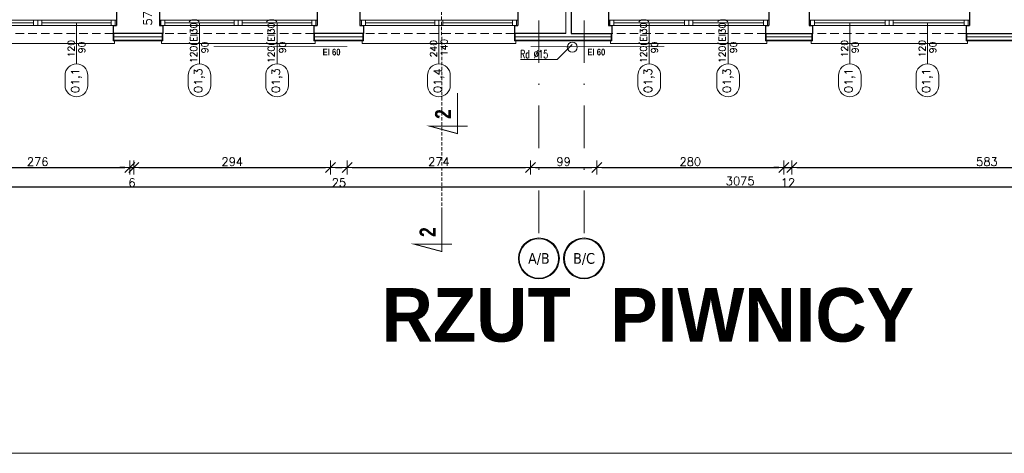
# Model space of a CAD drawing. Header units: millimetres. Extents: x 23192 to 177760, y -399809 to -79279.
# Tile 78 of 256: x 49341 to 50813, y -196253 to -195605. Entities that reach past the tile are written whole.
import ezdxf
from ezdxf.enums import TextEntityAlignment as Align

# ---------------------------------------------------------------- set-up
doc = ezdxf.new("R2010")
doc.units = ezdxf.units.MM
for name, pattern in [('2_3', [1, 0.5, -0.5]), ('CARKOVANA', [7.5, 5, -2.5]), ('DASHDOT', [25.4, 12.7, -6.35, 0, -6.35]), ('HIDDEN', [9.525, 6.35, -3.175])]:
    doc.linetypes.add(name, pattern=pattern)
doc.layers.get('0').update_dxf_attribs({"lineweight": 0})
for name, color, linetype, lineweight in [('! WYPOSAŻENIE', 252, 'Continuous', 5), ('!! 0_ Istn-okna', 6, 'Continuous', 13), ('!! 0_ Istn-sciany', 3, 'Continuous', 30), ('!! 0_ Istn-widok', 1, 'Continuous', 15), ('!! 0_ Opis', 8, 'Continuous', 13), ('!! 0_Istn-cienka', 4, 'Continuous', 9), ('!! 0_Opis_okna', 8, 'Continuous', 15), ('!! 0_Osie', 1, 'DASHDOT', 13), ('!! 1  WYDZIELENIE PPOŻ', 252, 'Continuous', 0), ('!! 1_ tynk zewn  - nowy', 21, 'Continuous', 20), ('!! 2_ remont Ocieplenie', 4, 'ZIGZAG', 5), ('!! wymiary osi', 250, 'Continuous', 9), ('0-osie-liniA', 14, 'DASHDOT', 5), ('0-osie-tx', 66, 'Continuous', 9)]:
    doc.layers.add(name, color=color, linetype=linetype, lineweight=lineweight)
doc.layers.add('!! 0_ramki', color=66, linetype='Continuous', lineweight=9, plot=False)
doc.layers.add('ND', color=240, linetype='Continuous', lineweight=0, plot=False)
doc.layers.add('!! 1_Wyburzenia', color=252, linetype='CARKOVANA', lineweight=13, true_color=0x696969)
doc.styles.add('ARCHETYP', font='romans.shx', dxfattribs={"height": 15})
doc.styles.add('STYLE10', font='arialbd.ttf')
doc.styles.add('STYLE7', font='ARIALNB.TTF')
doc.styles.add('TAHOMA', font='tahoma.ttf')
doc.styles.add('TXT', font='simplex.shx')
doc.linetypes.add('ZIGZAG', pattern='A,0.00254,-5.08,[131,ltypeshp.shx,S=5.08,R=0,X=-5.08,Y=0],-10.16,[131,ltypeshp.shx,S=5.08,R=180,X=5.08,Y=0],-5.08', length=20.32254)
doc.dimstyles.new('DIM50', dxfattribs={"dimscale": 5, "dimtxt": 2.5, "dimasz": 1.5, "dimexe": 0, "dimexo": 0, "dimgap": 0.5, "dimtad": 1, "dimdec": 4, "dimrnd": 0.5, "dimdsep": 46, "dimtxsty": 'TXT', "dimblk1": 'TICK1', "dimblk2": 'TICK1', "dimsah": 1, "dimcen": 0, "dimse1": 1, "dimse2": 1, "dimclrd": 1, "dimclre": 7, "dimclrt": 9, "dimadec": 0, "dimazin": 0, "dimtfac": 1, "dimtdec": 4, "dimtmove": 2, "dimatfit": 3, "dimldrblk": 'TICK1', "dimfxl": 1, "dimtolj": 1, "dimarcsym": 0})

# ---------------------------------------------------------------- blocks, each defined once
blk = doc.blocks.new('*U81')
h = blk.add_hatch(color=256)
edge = h.paths.add_edge_path()
edge.add_arc((0, 0), 30.6, 0, 360)
edge = h.paths.add_edge_path(flags=17)
edge.add_arc((0, 0), 29.4, 0, 360)
for radius in [30.6, 29.4]:
    blk.add_circle((0, 0), radius)
at = {"style": 'TAHOMA', "flags": 8}
blk.add_attdef('ANSICHTSNUMMER', text='', height=16, dxfattribs=at).set_placement((0, 0), align=Align.MIDDLE_CENTER)
blk = doc.blocks.new('BLOK OSI')
at = {"layer": '0-osie-liniA', "ltscale": 5}
for points in [[(50117.21142, -193635.47368), (50117.21142, -195993.9543)], [(50184.71142, -193635.47368), (50184.71142, -195993.9543)]]:
    blk.add_lwpolyline(points, dxfattribs=at)
at = {"layer": '0-osie-tx'}
ref = blk.add_blockref('*U81', (50117.21142, -196024.5543), dxfattribs=dict(at, rotation=180))
ref.add_attrib('ANSICHTSNUMMER', 'A/B', dxfattribs={"layer": '0', "height": 16, "style": 'TAHOMA', "flags": 8}).set_placement((50117.21142, -196024.5543), align=Align.MIDDLE_CENTER)
ref = blk.add_blockref('*U81', (50184.71142, -196024.5543), dxfattribs=dict(at, rotation=180))
ref.add_attrib('ANSICHTSNUMMER', 'B/C', dxfattribs={"layer": '0', "height": 16, "style": 'TAHOMA', "flags": 8}).set_placement((50184.71142, -196024.5543), align=Align.MIDDLE_CENTER)
blk = doc.blocks.new('1_ok-opis')
blk.add_line((0, 111.6), (0, 50))
for points in [[(-17, 128.6), (-17, 143.6)], [(17, 128.6), (17, 143.6)]]:
    blk.add_lwpolyline(points)
for centre, start, end in [((0, 143.6), 0, 180), ((0, 128.6), 180, 0)]:
    blk.add_arc(centre, 17, start, end)
at = {"style": 'ARCHETYP'}
for tag, height, rotation, p in [('NR', 12, 90, (0, 136.9)), ('NR', 12, 270, (0, 136.9)), ('SZEROKOŚĆ', 10, 90, (-8, 78.3)), ('WYSOKOŚĆ', 10, 270, (-8, 78.3)), ('WYSOKOŚĆ', 10, 90, (8, 78.3)), ('SZEROKOŚĆ', 10, 270, (8, 78.3))]:
    blk.add_attdef(tag, text='', height=height, rotation=rotation, dxfattribs=at).set_placement(p, align=Align.MIDDLE)
blk = doc.blocks.new('TICK1')
at = {"color": 2}
blk.add_line((-1, -1), (1, 1), dxfattribs=at)
at = {"color": 0}
for p, q in [((0, 0), (-1, 0)), ((0, -1.4), (0, 1.4))]:
    blk.add_line(p, q, dxfattribs=at)
blk = doc.blocks.new('*D2307')
at = {"layer": '!! wymiary osi', "color": 1, "lineweight": -2, "transparency": 16777216}
blk.add_line((48888.2, -195854.7), (51948.2, -195854.7), dxfattribs=at)
at = {"layer": 'DEFPOINTS', "color": 0, "transparency": 16777216}
for p in [(48880.7, -195636.6), (51955.7, -195636.6), (51955.7, -195854.7)]:
    blk.add_point(p, dxfattribs=at)
at = {"layer": '!! wymiary osi', "color": 1, "lineweight": -2, "transparency": 16777216, "xscale": 7.5, "yscale": 7.5, "zscale": 7.5, "rotation": 180}
blk.add_blockref('TICK1', (48880.7, -195854.7), dxfattribs=at)
at = {"layer": '!! wymiary osi', "color": 1, "lineweight": -2, "transparency": 16777216, "xscale": 7.5, "yscale": 7.5, "zscale": 7.5}
blk.add_blockref('TICK1', (51955.7, -195854.7), dxfattribs=at)
at = {"layer": '!! wymiary osi', "color": 9, "transparency": 16777216, "insert": (50418.2, -195846), "char_height": 12.5, "attachment_point": 5, "style": 'TXT'}
blk.add_mtext('\\A1;3075', dxfattribs=at)
blk = doc.blocks.new('*D2315')
at = {"layer": '!! wymiary osi', "color": 1, "lineweight": -2, "transparency": 16777216}
blk.add_line((49237.2, -195825.9), (49498.2, -195825.9), dxfattribs=at)
at = {"layer": 'DEFPOINTS', "color": 0, "transparency": 16777216}
for p in [(49229.7, -195574.6), (49505.7, -195575.1), (49505.7, -195825.9)]:
    blk.add_point(p, dxfattribs=at)
at = {"layer": '!! wymiary osi', "color": 1, "lineweight": -2, "transparency": 16777216, "xscale": 7.5, "yscale": 7.5, "zscale": 7.5, "rotation": 180}
blk.add_blockref('TICK1', (49229.7, -195825.9), dxfattribs=at)
at = {"layer": '!! wymiary osi', "color": 1, "lineweight": -2, "transparency": 16777216, "xscale": 7.5, "yscale": 7.5, "zscale": 7.5}
blk.add_blockref('TICK1', (49505.7, -195825.9), dxfattribs=at)
at = {"layer": '!! wymiary osi', "color": 9, "transparency": 16777216, "insert": (49367.7, -195817.1), "char_height": 12.5, "attachment_point": 5, "style": 'TXT'}
blk.add_mtext('\\A1;276', dxfattribs=at)
blk = doc.blocks.new('*D2316')
at = {"layer": '!! wymiary osi', "color": 1, "lineweight": -2, "transparency": 16777216}
for p, q in [((49498.2, -195825.9), (49490.7, -195825.9)), ((49505.7, -195825.9), (49511.7, -195825.9)), ((49519.2, -195825.9), (49526.7, -195825.9))]:
    blk.add_line(p, q, dxfattribs=at)
at = {"layer": 'DEFPOINTS', "color": 0, "transparency": 16777216}
for p in [(49505.7, -195575.1), (49511.7, -195575.1), (49511.7, -195825.9)]:
    blk.add_point(p, dxfattribs=at)
at = {"layer": '!! wymiary osi', "color": 1, "lineweight": -2, "transparency": 16777216, "xscale": 7.5, "yscale": 7.5, "zscale": 7.5}
blk.add_blockref('TICK1', (49505.7, -195825.9), dxfattribs=at)
at = {"layer": '!! wymiary osi', "color": 1, "lineweight": -2, "transparency": 16777216, "xscale": 7.5, "yscale": 7.5, "zscale": 7.5, "rotation": 180}
blk.add_blockref('TICK1', (49511.7, -195825.9), dxfattribs=at)
at = {"layer": '!! wymiary osi', "color": 9, "transparency": 16777216, "insert": (49508.7, -195848.4), "char_height": 12.5, "attachment_point": 5, "style": 'TXT'}
blk.add_mtext('\\A1;6', dxfattribs=at)
blk = doc.blocks.new('*D2317')
at = {"layer": '!! wymiary osi', "color": 1, "lineweight": -2, "transparency": 16777216}
blk.add_line((49519.2, -195825.9), (49798.2, -195825.9), dxfattribs=at)
at = {"layer": 'DEFPOINTS', "color": 0, "transparency": 16777216}
for p in [(49511.7, -195575.1), (49805.7, -195574.6), (49805.7, -195825.9)]:
    blk.add_point(p, dxfattribs=at)
at = {"layer": '!! wymiary osi', "color": 1, "lineweight": -2, "transparency": 16777216, "xscale": 7.5, "yscale": 7.5, "zscale": 7.5, "rotation": 180}
blk.add_blockref('TICK1', (49511.7, -195825.9), dxfattribs=at)
at = {"layer": '!! wymiary osi', "color": 1, "lineweight": -2, "transparency": 16777216, "xscale": 7.5, "yscale": 7.5, "zscale": 7.5}
blk.add_blockref('TICK1', (49805.7, -195825.9), dxfattribs=at)
at = {"layer": '!! wymiary osi', "color": 9, "transparency": 16777216, "insert": (49658.7, -195817.1), "char_height": 12.5, "attachment_point": 5, "style": 'TXT'}
blk.add_mtext('\\A1;294', dxfattribs=at)
blk = doc.blocks.new('*D2318')
at = {"layer": '!! wymiary osi', "color": 1, "lineweight": -2, "transparency": 16777216}
blk.add_line((49813.2, -195825.9), (49823.2, -195825.9), dxfattribs=at)
at = {"layer": 'DEFPOINTS', "color": 0, "transparency": 16777216}
for p in [(49805.7, -195574.6), (49830.7, -195574.6), (49830.7, -195825.9)]:
    blk.add_point(p, dxfattribs=at)
at = {"layer": '!! wymiary osi', "color": 1, "lineweight": -2, "transparency": 16777216, "xscale": 7.5, "yscale": 7.5, "zscale": 7.5, "rotation": 180}
blk.add_blockref('TICK1', (49805.7, -195825.9), dxfattribs=at)
at = {"layer": '!! wymiary osi', "color": 1, "lineweight": -2, "transparency": 16777216, "xscale": 7.5, "yscale": 7.5, "zscale": 7.5}
blk.add_blockref('TICK1', (49830.7, -195825.9), dxfattribs=at)
at = {"layer": '!! wymiary osi', "color": 9, "transparency": 16777216, "insert": (49818.2, -195848.4), "char_height": 12.5, "attachment_point": 5, "style": 'TXT'}
blk.add_mtext('\\A1;25', dxfattribs=at)
blk = doc.blocks.new('*D2319')
at = {"layer": '!! wymiary osi', "color": 1, "lineweight": -2, "transparency": 16777216}
blk.add_line((49838.2, -195825.9), (50097.2, -195825.9), dxfattribs=at)
at = {"layer": 'DEFPOINTS', "color": 0, "transparency": 16777216}
for p in [(49830.7, -195574.6), (50104.7, -195574.6), (50104.7, -195825.9)]:
    blk.add_point(p, dxfattribs=at)
at = {"layer": '!! wymiary osi', "color": 1, "lineweight": -2, "transparency": 16777216, "xscale": 7.5, "yscale": 7.5, "zscale": 7.5, "rotation": 180}
blk.add_blockref('TICK1', (49830.7, -195825.9), dxfattribs=at)
at = {"layer": '!! wymiary osi', "color": 1, "lineweight": -2, "transparency": 16777216, "xscale": 7.5, "yscale": 7.5, "zscale": 7.5}
blk.add_blockref('TICK1', (50104.7, -195825.9), dxfattribs=at)
at = {"layer": '!! wymiary osi', "color": 9, "transparency": 16777216, "insert": (49967.7, -195817.1), "char_height": 12.5, "attachment_point": 5, "style": 'TXT'}
blk.add_mtext('\\A1;274', dxfattribs=at)
blk = doc.blocks.new('*D2320')
at = {"layer": '!! wymiary osi', "color": 1, "lineweight": -2, "transparency": 16777216}
blk.add_line((50112.2, -195825.9), (50196.2, -195825.9), dxfattribs=at)
at = {"layer": 'DEFPOINTS', "color": 0, "transparency": 16777216}
for p in [(50104.7, -195574.6), (50203.7, -195574.6), (50203.7, -195825.9)]:
    blk.add_point(p, dxfattribs=at)
at = {"layer": '!! wymiary osi', "color": 1, "lineweight": -2, "transparency": 16777216, "xscale": 7.5, "yscale": 7.5, "zscale": 7.5, "rotation": 180}
blk.add_blockref('TICK1', (50104.7, -195825.9), dxfattribs=at)
at = {"layer": '!! wymiary osi', "color": 1, "lineweight": -2, "transparency": 16777216, "xscale": 7.5, "yscale": 7.5, "zscale": 7.5}
blk.add_blockref('TICK1', (50203.7, -195825.9), dxfattribs=at)
at = {"layer": '!! wymiary osi', "color": 9, "transparency": 16777216, "insert": (50154.2, -195817.1), "char_height": 12.5, "attachment_point": 5, "style": 'TXT'}
blk.add_mtext('\\A1;99', dxfattribs=at)
blk = doc.blocks.new('*D2321')
at = {"layer": '!! wymiary osi', "color": 1, "lineweight": -2, "transparency": 16777216}
blk.add_line((50211.2, -195825.9), (50476.2, -195825.9), dxfattribs=at)
at = {"layer": 'DEFPOINTS', "color": 0, "transparency": 16777216}
for p in [(50203.7, -195574.6), (50483.7, -195587.6), (50483.7, -195825.9)]:
    blk.add_point(p, dxfattribs=at)
at = {"layer": '!! wymiary osi', "color": 1, "lineweight": -2, "transparency": 16777216, "xscale": 7.5, "yscale": 7.5, "zscale": 7.5, "rotation": 180}
blk.add_blockref('TICK1', (50203.7, -195825.9), dxfattribs=at)
at = {"layer": '!! wymiary osi', "color": 1, "lineweight": -2, "transparency": 16777216, "xscale": 7.5, "yscale": 7.5, "zscale": 7.5}
blk.add_blockref('TICK1', (50483.7, -195825.9), dxfattribs=at)
at = {"layer": '!! wymiary osi', "color": 9, "transparency": 16777216, "insert": (50343.7, -195817.1), "char_height": 12.5, "attachment_point": 5, "style": 'TXT'}
blk.add_mtext('\\A1;280', dxfattribs=at)
blk = doc.blocks.new('*D2322')
at = {"layer": '!! wymiary osi', "color": 1, "lineweight": -2, "transparency": 16777216}
for p, q in [((50476.2, -195825.9), (50468.7, -195825.9)), ((50483.7, -195825.9), (50495.7, -195825.9)), ((50503.2, -195825.9), (50510.7, -195825.9))]:
    blk.add_line(p, q, dxfattribs=at)
at = {"layer": 'DEFPOINTS', "color": 0, "transparency": 16777216}
for p in [(50483.7, -195587.6), (50495.7, -195587.6), (50495.7, -195825.9)]:
    blk.add_point(p, dxfattribs=at)
at = {"layer": '!! wymiary osi', "color": 1, "lineweight": -2, "transparency": 16777216, "xscale": 7.5, "yscale": 7.5, "zscale": 7.5}
blk.add_blockref('TICK1', (50483.7, -195825.9), dxfattribs=at)
at = {"layer": '!! wymiary osi', "color": 1, "lineweight": -2, "transparency": 16777216, "xscale": 7.5, "yscale": 7.5, "zscale": 7.5, "rotation": 180}
blk.add_blockref('TICK1', (50495.7, -195825.9), dxfattribs=at)
at = {"layer": '!! wymiary osi', "color": 9, "transparency": 16777216, "insert": (50489.7, -195848.4), "char_height": 12.5, "attachment_point": 5, "style": 'TXT'}
blk.add_mtext('\\A1;12', dxfattribs=at)
blk = doc.blocks.new('*D2323')
at = {"layer": '!! wymiary osi', "color": 1, "lineweight": -2, "transparency": 16777216}
blk.add_line((50503.2, -195825.9), (51071.2, -195825.9), dxfattribs=at)
at = {"layer": 'DEFPOINTS', "color": 0, "transparency": 16777216}
for p in [(50495.7, -195587.6), (51078.7, -195587.6), (51078.7, -195825.9)]:
    blk.add_point(p, dxfattribs=at)
at = {"layer": '!! wymiary osi', "color": 1, "lineweight": -2, "transparency": 16777216, "xscale": 7.5, "yscale": 7.5, "zscale": 7.5, "rotation": 180}
blk.add_blockref('TICK1', (50495.7, -195825.9), dxfattribs=at)
at = {"layer": '!! wymiary osi', "color": 1, "lineweight": -2, "transparency": 16777216, "xscale": 7.5, "yscale": 7.5, "zscale": 7.5}
blk.add_blockref('TICK1', (51078.7, -195825.9), dxfattribs=at)
at = {"layer": '!! wymiary osi', "color": 9, "transparency": 16777216, "insert": (50787.2, -195817.1), "char_height": 12.5, "attachment_point": 5, "style": 'TXT'}
blk.add_mtext('\\A1;583', dxfattribs=at)
blk = doc.blocks.new('*D2329')
at = {"layer": '!! wymiary osi', "color": 1, "lineweight": -2, "transparency": 16777216}
blk.add_line((49541.2, -195567.6), (49541.2, -195525.1), dxfattribs=at)
at = {"layer": 'DEFPOINTS', "color": 0, "transparency": 16777216}
for p in [(49511.7, -195517.6), (49541.2, -195517.6), (49511.7, -195575.1)]:
    blk.add_point(p, dxfattribs=at)
at = {"layer": '!! wymiary osi', "color": 1, "lineweight": -2, "transparency": 16777216, "xscale": 7.5, "yscale": 7.5, "zscale": 7.5}
for p, rotation in [((49541.2, -195517.6), 90), ((49541.2, -195575.1), 270)]:
    blk.add_blockref('TICK1', p, dxfattribs=dict(at, rotation=rotation))
at = {"layer": '!! wymiary osi', "color": 9, "transparency": 16777216, "insert": (49532.4, -195595.1), "char_height": 12.5, "attachment_point": 5, "rotation": 90, "style": 'TXT'}
blk.add_mtext('\\A1;57.5', dxfattribs=at)
blk = doc.blocks.new('oznaczenie przekroi')
at = {"layer": '!! 0_ Opis', "color": 2, "const_width": 1.44}
blk.add_lwpolyline([(86031.8, -195890.5), (86031.8, -195951.3), (85989.7, -195940.1), (86047, -195940.1)], dxfattribs=at)
blk.add_lwpolyline([(86031.8, -195890.5), (86031.8, -195951.3), (85989.7, -195940.1), (86047, -195940.1)], dxfattribs=at)
at = {"layer": '!! 1_Wyburzenia'}
blk.add_lwpolyline([(86031.8, -195890.5), (86028.2, -193636)], dxfattribs=at)
at = {"layer": '!! 0_ Opis', "color": 9, "style": 'STYLE7', "text_generation_flag": 6, "width": 0.95}
blk.add_text('2', height=24, rotation=270, dxfattribs=at).set_placement((86022.4, -195929.5))

msp = doc.modelspace()

# ---------------------------------------------------------------- linework, layer by layer
at = {"layer": '!! 0_ Istn-okna'}
for points in [[(49249.71142, -195605.5883), (49485.71142, -195605.5883)], [(49549.71142, -195605.5883), (49785.71142, -195605.5883)], [(49849.71142, -195605.5883), (50085.71142, -195605.5883)], [(50221.21802, -195605.5883), (50461.21802, -195605.5883)], [(50521.21802, -195605.5883), (50761.21802, -195605.5883)], [(49249.71142, -195613.5883), (49485.71142, -195613.5883)], [(49257.71142, -195609.5883), (49361.71142, -195609.5883)], [(49373.71142, -195609.5883), (49477.71142, -195609.5883)], [(49549.71142, -195613.5883), (49785.71142, -195613.5883)], [(49557.71142, -195609.5883), (49661.71142, -195609.5883)], [(49673.71142, -195609.5883), (49777.71142, -195609.5883)], [(49849.71142, -195613.5883), (50085.71142, -195613.5883)], [(49857.71142, -195609.5883), (49961.71142, -195609.5883)], [(49973.71142, -195609.5883), (50077.71142, -195609.5883)], [(50221.21802, -195613.5883), (50461.21802, -195613.5883)], [(50229.21802, -195609.5883), (50335.21802, -195609.5883)], [(50347.21802, -195609.5883), (50453.21802, -195609.5883)], [(50521.21802, -195613.5883), (50761.21802, -195613.5883)], [(50529.21802, -195609.5883), (50635.21802, -195609.5883)], [(50647.21802, -195609.5883), (50753.21802, -195609.5883)]]:
    msp.add_lwpolyline(points, dxfattribs=at)
for points in [[(49361.71142, -195613.5883), (49367.71142, -195613.5883), (49367.71142, -195605.5883), (49361.71142, -195605.5883)], [(49367.71142, -195613.5883), (49373.71142, -195613.5883), (49373.71142, -195605.5883), (49367.71142, -195605.5883)], [(49477.71142, -195613.5883), (49483.71142, -195613.5883), (49483.71142, -195605.5883), (49477.71142, -195605.5883)], [(49551.71142, -195613.5883), (49557.71142, -195613.5883), (49557.71142, -195605.5883), (49551.71142, -195605.5883)], [(49661.71142, -195613.5883), (49667.71142, -195613.5883), (49667.71142, -195605.5883), (49661.71142, -195605.5883)], [(49667.71142, -195613.5883), (49673.71142, -195613.5883), (49673.71142, -195605.5883), (49667.71142, -195605.5883)], [(49777.71142, -195613.5883), (49783.71142, -195613.5883), (49783.71142, -195605.5883), (49777.71142, -195605.5883)], [(49851.71142, -195613.5883), (49857.71142, -195613.5883), (49857.71142, -195605.5883), (49851.71142, -195605.5883)], [(49961.71142, -195613.5883), (49967.71142, -195613.5883), (49967.71142, -195605.5883), (49961.71142, -195605.5883)], [(49967.71142, -195613.5883), (49973.71142, -195613.5883), (49973.71142, -195605.5883), (49967.71142, -195605.5883)], [(50077.71142, -195613.5883), (50083.71142, -195613.5883), (50083.71142, -195605.5883), (50077.71142, -195605.5883)], [(50223.21802, -195613.5883), (50229.21802, -195613.5883), (50229.21802, -195605.5883), (50223.21802, -195605.5883)], [(50335.21802, -195613.5883), (50341.21802, -195613.5883), (50341.21802, -195605.5883), (50335.21802, -195605.5883)], [(50341.21802, -195613.5883), (50347.21802, -195613.5883), (50347.21802, -195605.5883), (50341.21802, -195605.5883)], [(50453.21802, -195613.5883), (50459.21802, -195613.5883), (50459.21802, -195605.5883), (50453.21802, -195605.5883)], [(50523.21802, -195613.5883), (50529.21802, -195613.5883), (50529.21802, -195605.5883), (50523.21802, -195605.5883)], [(50635.21802, -195613.5883), (50641.21802, -195613.5883), (50641.21802, -195605.5883), (50635.21802, -195605.5883)], [(50641.21802, -195613.5883), (50647.21802, -195613.5883), (50647.21802, -195605.5883), (50641.21802, -195605.5883)], [(50753.21802, -195613.5883), (50759.21802, -195613.5883), (50759.21802, -195605.5883), (50753.21802, -195605.5883)]]:
    msp.add_lwpolyline(points, close=True, dxfattribs=at)
at = {"layer": '!! 0_ Istn-sciany'}
for points in [[(50165.71142, -194313.5883), (50165.71142, -195625.5883)], [(49485.71142, -195574.5883), (49485.71142, -195613.5883)], [(49549.71142, -195574.5883), (49549.71142, -195613.5883)], [(49785.71142, -195574.5883), (49785.71142, -195613.5883)], [(49849.71142, -195574.5883), (49849.71142, -195613.5883)], [(50085.71142, -195574.5883), (50085.71142, -195613.5883)], [(50221.21802, -195587.5883), (50221.21802, -195613.5883)], [(50461.21802, -195587.5883), (50461.21802, -195613.5883)], [(50521.21802, -195587.5883), (50521.21802, -195613.5883)], [(50761.21802, -195587.5883), (50761.21802, -195613.5883)], [(49480.71142, -195613.5883), (49485.71142, -195613.5883)], [(49480.71142, -195613.5883), (49480.71142, -195625.5883)], [(49549.71142, -195613.5883), (49554.71142, -195613.5883)], [(49554.71142, -195613.5883), (49554.71142, -195625.5883)], [(49780.71142, -195613.5883), (49785.71142, -195613.5883)], [(49780.71142, -195613.5883), (49780.71142, -195625.5883)], [(49849.71142, -195613.5883), (49854.71142, -195613.5883)], [(49854.71142, -195613.5883), (49854.71142, -195625.5883)], [(50080.71142, -195613.5883), (50085.71142, -195613.5883)], [(50080.71142, -195613.5883), (50080.71142, -195625.5883)], [(50221.21802, -195613.5883), (50226.21802, -195613.5883)], [(50226.21802, -195613.5883), (50226.21802, -195625.5883)], [(50456.21802, -195613.5883), (50461.21802, -195613.5883)], [(50456.21802, -195613.5883), (50456.21802, -195625.5883)], [(50521.21802, -195613.5883), (50526.21802, -195613.5883)], [(50526.21802, -195613.5883), (50526.21802, -195625.5883)], [(50756.21802, -195613.5883), (50761.21802, -195613.5883)], [(50756.21802, -195613.5883), (50756.21802, -195625.5883)], [(49554.71142, -195625.5883), (49480.71142, -195625.5883)], [(49854.71142, -195625.5883), (49780.71142, -195625.5883)], [(50157.71142, -195625.5883), (50080.71142, -195625.5883)], [(50165.71142, -195625.5883), (50226.21802, -195625.5883)], [(50456.21802, -195625.5883), (50526.21802, -195625.5883)], [(50756.21802, -195625.5883), (50826.21802, -195625.5883)]]:
    msp.add_lwpolyline(points, dxfattribs=at)
at = {"layer": '!! 0_ Istn-widok'}
msp.add_line((50157.71142, -195564.5883), (50157.71142, -195625.5883), dxfattribs=at)
for points in [[(49482.71142, -195635.5883), (49482.71142, -195640.5883)], [(49552.71142, -195635.5883), (49552.71142, -195640.5883)], [(49782.71142, -195635.5883), (49782.71142, -195640.5883)], [(49852.71142, -195635.5883), (49852.71142, -195640.5883)], [(50082.71142, -195635.5883), (50082.71142, -195640.5883)], [(50157.71142, -195635.5883), (50165.71142, -195635.5883)], [(50224.21802, -195635.5883), (50224.21802, -195640.5883)], [(50458.21802, -195635.5883), (50458.21802, -195640.5883)], [(50524.21802, -195635.5883), (50524.21802, -195640.5883)], [(50758.21802, -195635.5883), (50758.21802, -195640.5883)], [(49482.71142, -195640.5883), (49252.71142, -195640.5883)], [(49782.71142, -195640.5883), (49552.71142, -195640.5883)], [(50082.71142, -195640.5883), (49852.71142, -195640.5883)], [(50458.21802, -195640.5883), (50224.21802, -195640.5883)], [(50758.21802, -195640.5883), (50524.21802, -195640.5883)]]:
    msp.add_lwpolyline(points, dxfattribs=at)
msp.add_circle((50167.21142, -195646.0883), 7.5, dxfattribs=at)
at = {"layer": '!! 0_Istn-cienka', "linetype": 'HIDDEN', "ltscale": 2}
for points in [[(49480.71142, -195625.5883), (49254.71142, -195625.5883)], [(49780.71142, -195625.5883), (49554.71142, -195625.5883)], [(50080.71142, -195625.5883), (49854.71142, -195625.5883)], [(50456.21802, -195625.5883), (50226.21802, -195625.5883)], [(50756.21802, -195625.5883), (50526.21802, -195625.5883)]]:
    msp.add_lwpolyline(points, dxfattribs=at)
at = {"layer": '!! 0_Opis_okna'}
for points in [[(50144.57423, -195664.7255), (50167.21142, -195642.0883)], [(50144.57423, -195664.7255), (50089.68889, -195664.7255)]]:
    msp.add_lwpolyline(points, dxfattribs=at)
at = {"layer": '!! 0_Opis_okna', "const_width": 1.44}
msp.add_lwpolyline([(49995.34114, -195714.30937), (49995.34114, -195775.13497), (49953.2765, -195763.86378), (50010.54754, -195763.86378)], dxfattribs=at)
msp.add_lwpolyline([(49995.34114, -195714.30937), (49995.34114, -195775.13497), (49953.2765, -195763.86378), (50010.54754, -195763.86378)], dxfattribs=at)
at = {"layer": '!! 0_ramki'}
msp.add_lwpolyline([(48565.42916, -193282.57641), (52765.42916, -193282.57641), (52765.42916, -196252.57641), (48565.42916, -196252.57641)], close=True, dxfattribs=at)
at = {"layer": '!! 1  WYDZIELENIE PPOŻ', "color": 20, "linetype": '2_3', "ltscale": 10, "true_color": 0xf65c09, "const_width": 1}
for points in [[(49830.71142, -195645.17639), (49630.71142, -195645.17639)], [(50104.71142, -195645.17639), (50304.71142, -195645.17639)]]:
    msp.add_lwpolyline(points, dxfattribs=at)
at = {"layer": '!! 1_ tynk zewn  - nowy'}
for points in [[(49480.71142, -195625.5883), (49480.71142, -195636.5883)], [(49554.71142, -195635.5883), (49480.71142, -195635.5883)], [(49554.71142, -195636.5883), (49480.71142, -195636.5883)], [(49481.71142, -195625.5883), (49481.71142, -195636.5883)], [(49553.71142, -195625.5883), (49553.71142, -195636.5883)], [(49554.71142, -195625.5883), (49554.71142, -195636.5883)], [(49780.71142, -195625.5883), (49780.71142, -195636.5883)], [(49854.71142, -195635.5883), (49780.71142, -195635.5883)], [(49854.71142, -195636.5883), (49780.71142, -195636.5883)], [(49781.71142, -195625.5883), (49781.71142, -195636.5883)], [(49853.71142, -195625.5883), (49853.71142, -195636.5883)], [(49854.71142, -195625.5883), (49854.71142, -195636.5883)], [(50080.71142, -195625.5883), (50080.71142, -195636.5883)], [(50226.21802, -195635.5883), (50080.71142, -195635.5883)], [(50226.21802, -195636.5883), (50080.71142, -195636.5883)], [(50081.71142, -195625.5883), (50081.71142, -195636.5883)], [(50225.21802, -195625.5883), (50225.21802, -195636.5883)], [(50226.21802, -195625.5883), (50226.21802, -195636.5883)], [(50456.21802, -195625.5883), (50456.21802, -195636.5883)], [(50526.21802, -195635.5883), (50456.21802, -195635.5883)], [(50526.21802, -195636.5883), (50456.21802, -195636.5883)], [(50457.21802, -195625.5883), (50457.21802, -195636.5883)], [(50525.21802, -195625.5883), (50525.21802, -195636.5883)], [(50526.21802, -195625.5883), (50526.21802, -195636.5883)], [(50756.21802, -195625.5883), (50756.21802, -195636.5883)], [(50826.21802, -195635.5883), (50756.21802, -195635.5883)], [(50826.21802, -195636.5883), (50756.21802, -195636.5883)], [(50757.21802, -195625.5883), (50757.21802, -195636.5883)]]:
    msp.add_lwpolyline(points, dxfattribs=at)
at = {"layer": '!! 2_ remont Ocieplenie', "linetype": 'ZIGZAG', "ltscale": 0.75}
for points in [[(49554.71142, -195630.5883), (49480.71142, -195630.5883)], [(49854.71142, -195630.5883), (49780.71142, -195630.5883)], [(50226.21802, -195630.5883), (50080.71142, -195630.5883)], [(50526.21802, -195630.5883), (50456.21802, -195630.5883)], [(50826.21802, -195630.5883), (50756.21802, -195630.5883)]]:
    msp.add_lwpolyline(points, dxfattribs=at)

# ---------------------------------------------------------------- block references
at = {"layer": '!! 0_Opis_okna'}
ref = msp.add_blockref('1_ok-opis', (49425.71142, -195559.5883), dxfattribs=dict(at, rotation=180))
ref.add_attrib('SZEROKOŚĆ', '120', dxfattribs={"layer": '0', "height": 10, "rotation": 90, "style": 'ARCHETYP'}).set_placement((49417.71142, -195648.30871), align=Align.MIDDLE)
ref.add_attrib('WYSOKOŚĆ', '90', dxfattribs={"layer": '0', "height": 10, "rotation": 90, "style": 'ARCHETYP'}).set_placement((49433.71142, -195646.53526), align=Align.MIDDLE)
ref.add_attrib('NR', 'O1,1', dxfattribs={"layer": '0', "height": 12, "rotation": 90, "style": 'ARCHETYP'}).set_placement((49425.71142, -195696.48975), align=Align.MIDDLE)
ref = msp.add_blockref('1_ok-opis', (49609.71142, -195559.5883), dxfattribs=dict(at, rotation=180))
ref.add_attrib('SZEROKOŚĆ', '120(EI30)', dxfattribs={"layer": '0', "height": 10, "rotation": 90, "style": 'ARCHETYP'}).set_placement((49601.71142, -195636.52526), align=Align.MIDDLE)
ref.add_attrib('WYSOKOŚĆ', '90', dxfattribs={"layer": '0', "height": 10, "rotation": 90, "style": 'ARCHETYP'}).set_placement((49617.71142, -195646.53526), align=Align.MIDDLE)
ref.add_attrib('NR', 'O1,3', dxfattribs={"layer": '0', "height": 12, "rotation": 90, "style": 'ARCHETYP'}).set_placement((49609.71142, -195696.48975), align=Align.MIDDLE)
ref = msp.add_blockref('1_ok-opis', (49725.71142, -195559.5883), dxfattribs=dict(at, rotation=180))
ref.add_attrib('SZEROKOŚĆ', '120(EI30)', dxfattribs={"layer": '0', "height": 10, "rotation": 90, "style": 'ARCHETYP'}).set_placement((49717.71142, -195636.52526), align=Align.MIDDLE)
ref.add_attrib('WYSOKOŚĆ', '90', dxfattribs={"layer": '0', "height": 10, "rotation": 90, "style": 'ARCHETYP'}).set_placement((49733.71142, -195646.53526), align=Align.MIDDLE)
ref.add_attrib('NR', 'O1,3', dxfattribs={"layer": '0', "height": 12, "rotation": 90, "style": 'ARCHETYP'}).set_placement((49725.71142, -195696.48975), align=Align.MIDDLE)
ref = msp.add_blockref('1_ok-opis', (49967.71142, -195559.5883), dxfattribs=dict(at, rotation=180))
ref.add_attrib('SZEROKOŚĆ', '240', dxfattribs={"layer": '0', "height": 10, "rotation": 90, "style": 'ARCHETYP'}).set_placement((49959.71142, -195648.30871), align=Align.MIDDLE)
ref.add_attrib('WYSOKOŚĆ', '140', dxfattribs={"layer": '0', "height": 10, "rotation": 90, "style": 'ARCHETYP'}).set_placement((49975.71142, -195646.53526), align=Align.MIDDLE)
ref.add_attrib('NR', 'O1,4', dxfattribs={"layer": '0', "height": 12, "rotation": 90, "style": 'ARCHETYP'}).set_placement((49967.71142, -195696.48975), align=Align.MIDDLE)
ref = msp.add_blockref('1_ok-opis', (50282.21802, -195559.5883), dxfattribs=dict(at, rotation=180))
ref.add_attrib('SZEROKOŚĆ', '120(EI30)', dxfattribs={"layer": '0', "height": 10, "rotation": 90, "style": 'ARCHETYP'}).set_placement((50274.21802, -195636.52526), align=Align.MIDDLE)
ref.add_attrib('WYSOKOŚĆ', '90', dxfattribs={"layer": '0', "height": 10, "rotation": 90, "style": 'ARCHETYP'}).set_placement((50290.21802, -195646.53526), align=Align.MIDDLE)
ref.add_attrib('NR', 'O1,3', dxfattribs={"layer": '0', "height": 12, "rotation": 90, "style": 'ARCHETYP'}).set_placement((50282.21802, -195696.48975), align=Align.MIDDLE)
ref = msp.add_blockref('1_ok-opis', (50400.21802, -195559.5883), dxfattribs=dict(at, rotation=180))
ref.add_attrib('SZEROKOŚĆ', '120(EI30)', dxfattribs={"layer": '0', "height": 10, "rotation": 90, "style": 'ARCHETYP'}).set_placement((50392.21802, -195636.52526), align=Align.MIDDLE)
ref.add_attrib('WYSOKOŚĆ', '90', dxfattribs={"layer": '0', "height": 10, "rotation": 90, "style": 'ARCHETYP'}).set_placement((50408.21802, -195646.53526), align=Align.MIDDLE)
ref.add_attrib('NR', 'O1,3', dxfattribs={"layer": '0', "height": 12, "rotation": 90, "style": 'ARCHETYP'}).set_placement((50400.21802, -195696.48975), align=Align.MIDDLE)
ref = msp.add_blockref('1_ok-opis', (50582.21802, -195559.5883), dxfattribs=dict(at, rotation=180))
ref.add_attrib('SZEROKOŚĆ', '120', dxfattribs={"layer": '0', "height": 10, "rotation": 90, "style": 'ARCHETYP'}).set_placement((50574.21802, -195648.30871), align=Align.MIDDLE)
ref.add_attrib('WYSOKOŚĆ', '90', dxfattribs={"layer": '0', "height": 10, "rotation": 90, "style": 'ARCHETYP'}).set_placement((50590.21802, -195646.53526), align=Align.MIDDLE)
ref.add_attrib('NR', 'O1,1', dxfattribs={"layer": '0', "height": 12, "rotation": 90, "style": 'ARCHETYP'}).set_placement((50582.21802, -195696.48975), align=Align.MIDDLE)
ref = msp.add_blockref('1_ok-opis', (50698.21802, -195559.5883), dxfattribs=dict(at, rotation=180))
ref.add_attrib('SZEROKOŚĆ', '120', dxfattribs={"layer": '0', "height": 10, "rotation": 90, "style": 'ARCHETYP'}).set_placement((50690.21802, -195648.30871), align=Align.MIDDLE)
ref.add_attrib('WYSOKOŚĆ', '90', dxfattribs={"layer": '0', "height": 10, "rotation": 90, "style": 'ARCHETYP'}).set_placement((50706.21802, -195646.53526), align=Align.MIDDLE)
ref.add_attrib('NR', 'O1,1', dxfattribs={"layer": '0', "height": 12, "rotation": 90, "style": 'ARCHETYP'}).set_placement((50698.21802, -195696.48975), align=Align.MIDDLE)
at = {"layer": '!! 0_Osie'}
msp.add_blockref('BLOK OSI', (0, 63), dxfattribs=at)
at = {"layer": '!! 1_Wyburzenia'}
msp.add_blockref('oznaczenie przekroi', (-36059.54271, 0), dxfattribs=at)

# ---------------------------------------------------------------- texts
at = {"layer": '! WYPOSAŻENIE', "color": 20, "true_color": 0xf65c09, "char_height": 10, "attachment_point": 1, "style": 'STYLE7'}
for insert in [(49793.8124, -195648.43656), (50189.76596, -195648.43656)]:
    msp.add_mtext_dynamic_manual_height_columns('EI 60', width=58.1261145, gutter_width=75, heights=[0], dxfattribs=dict(at, insert=insert))
at = {"layer": '!! 0_ Opis', "color": 9, "style": 'STYLE7', "text_generation_flag": 6, "width": 0.95}
msp.add_text('2', height=24, rotation=270.00000016, dxfattribs=at).set_placement((49985.95727, -195753.29011))
at = {"layer": '!! 0_Opis_okna', "style": 'ARCHETYP', "width": 0.7}
msp.add_text('Rd %%C15', height=12, rotation=359.99999996, dxfattribs=at).set_placement((50089.32858, -195662.55211))
at = {"layer": 'ND', "style": 'STYLE10', "width": 0.95}
msp.add_text('RZUT  PIWNICY', height=80, dxfattribs=at).set_placement((49882.02064, -196085.84081))

# ---------------------------------------------------------------- dimensions: what is measured, and where the dimension line sits
at = {"layer": '!! wymiary osi'}
dim = msp.add_linear_dim(base=(49541.15087, -195517.5883), p1=(49511.71142, -195575.0883), p2=(49511.71142, -195517.5883), angle=90, dimstyle='DIM50', dxfattribs=at)
dim.commit()
dim.dimension.update_dxf_attribs({"geometry": '*D2329', "text_midpoint": (49532.40087, -195595.09417), "dimtype": 160})
for base, p1, p2, picture, middle in [((49505.71142, -195825.85653), (49229.71142, -195574.5883), (49505.71142, -195575.0883), '*D2315', (49367.71142, -195817.10653)), ((49511.71142, -195825.85653), (49505.71142, -195575.0883), (49511.71142, -195575.0883), '*D2316', (49508.71142, -195848.35653)), ((49805.71142, -195825.85653), (49511.71142, -195575.0883), (49805.71142, -195574.5883), '*D2317', (49658.71142, -195817.10653)), ((49830.71142, -195825.85653), (49805.71142, -195574.5883), (49830.71142, -195574.5883), '*D2318', (49818.21142, -195848.35653)), ((50104.71142, -195825.85653), (49830.71142, -195574.5883), (50104.71142, -195574.5883), '*D2319', (49967.71142, -195817.10653)), ((50203.71142, -195825.85653), (50104.71142, -195574.5883), (50203.71142, -195574.5883), '*D2320', (50154.21142, -195817.10653)), ((50483.71142, -195825.85653), (50203.71142, -195574.5883), (50483.71142, -195587.5883), '*D2321', (50343.71142, -195817.10653)), ((50495.71142, -195825.85653), (50483.71142, -195587.5883), (50495.71142, -195587.5883), '*D2322', (50489.71142, -195848.35653)), ((51078.71142, -195825.85653), (50495.71142, -195587.5883), (51078.71142, -195587.5883), '*D2323', (50787.21142, -195817.10653)), ((51955.71142, -195854.73717), (48880.71142, -195636.5883), (51955.71142, -195636.5883), '*D2307', (50418.21142, -195845.98717))]:
    dim = msp.add_linear_dim(base=base, p1=p1, p2=p2, dimstyle='DIM50', dxfattribs=at)
    dim.commit()
    dim.dimension.update_dxf_attribs({"geometry": picture, "text_midpoint": middle})

doc.saveas('drawing.dxf')
